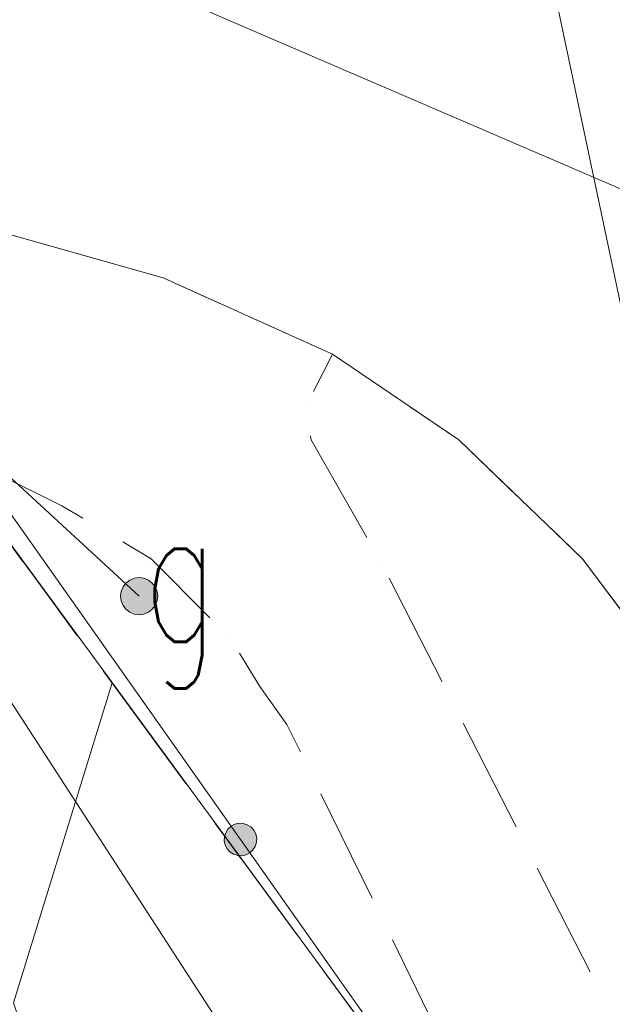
# Model space of a CAD drawing. Header units: millimetres. Extents: x -367306 to 168495, y -187323 to 82034.
# Tile 139 of 170: x 65517 to 71891, y 41931 to 52512. Entities that reach past the tile are written whole.
import ezdxf

# ---------------------------------------------------------------- set-up
doc = ezdxf.new("R2010")
doc.units = ezdxf.units.MM
doc.header["$MEASUREMENT"] = 0
for name, pattern in [('L_0_03', [1000, 500, -500]), ('L_0_05', [1750, 1250, -500]), ('L_0_06', [2000, 1500, -500])]:
    doc.linetypes.add(name, pattern=pattern)
for name, color, linetype, lineweight in [('Nowe_EGDE_Nr_pióra__9', 7, 'Continuous', 13), ('Nowe_EGKK_Nr_pióra__9', 7, 'Continuous', 13), ('Nowe_EGUG_Nr_pióra__9', 7, 'Continuous', 13), ('Nowe_OTKC_Nr_pióra__8', 7, 'Continuous', 13), ('Nowe_OTKC_Nr_pióra__9', 7, 'Continuous', 13), ('Nowe_OTKJ_Nr_pióra__8', 7, 'Continuous', 13), ('Nowe_OTKJ_Nr_pióra__9', 7, 'Continuous', 13), ('Nowe_OTKK_Nr_pióra__8', 7, 'Continuous', 13), ('Nowe_OTKK_Nr_pióra__9', 7, 'Continuous', 13), ('Nowe_OTOO_Nr_pióra__7', 7, 'Continuous', 13), ('Nowe_OTOO_Nr_pióra__8', 7, 'Continuous', 13), ('Nowe_OTOO_Nr_pióra__9', 7, 'Continuous', 13), ('Nowe_SUEP_Nr_pióra__9', 7, 'Continuous', 13), ('Nowe_SUGP_Nr_pióra__8', 7, 'Continuous', 13), ('Nowe_SUGP_Nr_pióra__9', 7, 'Continuous', 13), ('Nowe_SUGW_Nr_pióra__52', 7, 'Continuous', 15), ('Nowe_SUGW_Nr_pióra__8', 7, 'Continuous', 13), ('Nowe_SUGW_Nr_pióra__9', 7, 'Continuous', 13), ('Nowe_SUGW_O_Nr_pióra__8', 7, 'Continuous', 13), ('Nowe_SUKP_Nr_pióra__9', 7, 'Continuous', 13), ('Nowe_SUTP_Nr_pióra__9', 7, 'Continuous', 13)]:
    doc.layers.add(name, color=color, linetype=linetype, lineweight=lineweight)
doc.styles.add('STYL_AUTOMATYCZNY_3', font='Simplex.shx')

msp = doc.modelspace()

# ---------------------------------------------------------------- hatches: boundary and pattern name
at = {"layer": 'Nowe_OTOO_Nr_pióra__7', "linetype": 'Continuous', "lineweight": 13}
msp.add_hatch(color=7, dxfattribs=at).paths.add_polyline_path([(67790.7, 43844.9), (67757.1, 43813.9), (67732.7, 43775.3), (67719.2, 43731.7), (67717.3, 43686), (67727.4, 43641.5), (67748.7, 43601), (67779.7, 43567.5), (67818.3, 43543.1), (67861.9, 43529.5), (67907.6, 43527.7), (67952.1, 43537.8), (67992.6, 43559), (68026.1, 43590), (68050.5, 43628.6), (68064.1, 43672.3), (68065.9, 43717.9), (68055.8, 43762.5), (68034.6, 43802.9), (68003.6, 43836.5), (67965, 43860.9), (67921.3, 43874.4), (67875.7, 43876.3), (67831.1, 43866.2)])
msp.add_hatch(color=7, dxfattribs=at).paths.add_polyline_path([(67790.7, 43844.9), (67757.1, 43813.9), (67732.7, 43775.3), (67719.2, 43731.7), (67717.3, 43686), (67727.4, 43641.5), (67748.7, 43601), (67779.7, 43567.5), (67818.3, 43543.1), (67861.9, 43529.5), (67907.6, 43527.7), (67952.1, 43537.8), (67992.6, 43559), (68026.1, 43590), (68050.5, 43628.6), (68064.1, 43672.3), (68065.9, 43717.9), (68055.8, 43762.5), (68034.6, 43802.9), (68003.6, 43836.5), (67965, 43860.9), (67921.3, 43874.4), (67875.7, 43876.3), (67831.1, 43866.2)])
at = {"layer": 'Nowe_SUGW_Nr_pióra__52', "linetype": 'Continuous', "lineweight": 15}
msp.add_hatch(color=7, dxfattribs=at).paths.add_polyline_path([(66601.6, 46317), (66608.4, 46265.2), (66628.4, 46217), (66660.2, 46175.6), (66701.6, 46143.8), (66749.9, 46123.8), (66801.6, 46117), (66853.4, 46123.8), (66901.6, 46143.8), (66943, 46175.6), (66974.8, 46217), (66994.8, 46265.2), (67001.6, 46317), (66994.8, 46368.7), (66974.8, 46417), (66943, 46458.4), (66901.6, 46490.2), (66853.4, 46510.2), (66801.6, 46517), (66749.9, 46510.2), (66701.6, 46490.2), (66660.2, 46458.4), (66628.4, 46417), (66608.4, 46368.7)])

# ---------------------------------------------------------------- linework, layer by layer
at = {"layer": 'Nowe_EGDE_Nr_pióra__9', "color": 7, "linetype": 'Continuous', "lineweight": 13, "flags": 128}
msp.add_lwpolyline([(44331.6, -27593), (59791.6, 2597), (76491.6, -4103), (75171.6, 3647), (70471.6, 39997), (65251.6, 47097), (50221.6, 10987), (-7768.4, 34407), (-12278.4, 26477), (-17648.4, 3857), (15671.6, -9583)], close=True, dxfattribs=at)
msp.add_lwpolyline([(65251.6, 47097), (70471.6, 39997)], dxfattribs=at)
at = {"layer": 'Nowe_EGKK_Nr_pióra__9', "color": 7, "linetype": 'L_0_06', "lineweight": 13, "flags": 128}
msp.add_lwpolyline([(75171.6, 3647), (70471.6, 39997), (65251.6, 47097), (50221.6, 10987), (48471.6, 5557), (35521.6, -17603), (33560.7, -20824.5), (44331.6, -27593), (52047.3, -12525.9), (69441.6, -2313), (77721.6, -12313), (76491.6, -4103)], close=True, dxfattribs=at)
at = {"layer": 'Nowe_EGUG_Nr_pióra__9', "color": 7, "linetype": 'L_0_03', "lineweight": 13, "flags": 128}
msp.add_lwpolyline([(75171.6, 3647), (70471.6, 39997), (65251.6, 47097), (50221.6, 10987), (48471.6, 5557), (35521.6, -17603), (33560.7, -20824.5), (44331.6, -27593), (52047.3, -12525.9), (69441.6, -2313), (77721.6, -12313), (76491.6, -4103)], close=True, dxfattribs=at)
msp.add_lwpolyline([(65251.6, 47097), (70471.6, 39997)], dxfattribs=at)
at = {"layer": 'Nowe_OTKC_Nr_pióra__8', "color": 7, "linetype": 'Continuous', "lineweight": 13}
for p, q in [((67061.6, 49737), (67061.7, 49737)), ((68881.6, 48917), (68881.7, 48917)), ((68601.6, 48367), (68601.7, 48367)), ((68651.6, 47997), (68651.7, 47997)), ((65971.6, 47287), (65971.7, 47287)), ((66931.6, 46717), (66931.7, 46717)), ((69431.6, 46627), (69431.7, 46627)), ((67781.6, 45867), (67781.7, 45867)), ((68101.6, 45347), (68101.7, 45347)), ((68391.6, 44937), (68391.7, 44937))]:
    msp.add_line(p, q, dxfattribs=at)
at = {"layer": 'Nowe_OTKC_Nr_pióra__9', "color": 7, "linetype": 'L_0_05', "lineweight": 13, "flags": 128}
msp.add_lwpolyline([(33461.6, 51807), (41031.6, 52197), (46301.6, 52177), (52141.6, 51957), (55391.6, 51677), (57841.6, 51437), (60391.6, 51097), (62981.6, 50677), (65321.6, 50227), (67061.6, 49737), (68881.6, 48917), (68601.6, 48367), (68651.6, 47997), (69431.6, 46627), (71991.6, 41617), (72201.6, 41037), (73451.6, 35607), (73831.6, 32457), (74101.6, 32117), (74471.6, 31977), (76431.6, 32237), (76931.6, 28187), (76231.6, 28057), (75461.6, 27667), (74881.6, 27167), (74611.6, 26527), (75881.6, 16457), (76941.6, 7897), (77231.6, 7427), (77721.6, 7167), (78451.6, 6997), (78251.6, 2937), (77991.6, 1957), (77531.6, 1027), (75411.6, 1377), (76021.6, 2427), (74231.6, 16347), (72971.6, 26287), (71791.6, 35367), (70711.6, 40207), (68391.6, 44937), (68101.6, 45347), (67781.6, 45867), (66931.6, 46717), (65971.6, 47287), (63571.6, 48477), (62331.6, 48997), (61081.6, 49307), (59091.6, 49627), (56651.6, 49907), (56631.6, 49617), (55707.2, 49702), (55651.6, 50117), (52771.6, 50347), (46271.6, 50687), (40931.6, 50687)], dxfattribs=at)
at = {"layer": 'Nowe_OTKJ_Nr_pióra__8', "color": 7, "linetype": 'Continuous', "lineweight": 13}
for p, q in [((67061.6, 49737), (67061.7, 49737)), ((68881.6, 48917), (68881.7, 48917)), ((70241.6, 47997), (70241.7, 47997)), ((71571.6, 46717), (71571.7, 46717))]:
    msp.add_line(p, q, dxfattribs=at)
at = {"layer": 'Nowe_OTKJ_Nr_pióra__9', "color": 7, "linetype": 'L_0_06', "lineweight": 13, "flags": 128}
msp.add_lwpolyline([(-59229.9, 19469.7), (-44819.2, 27191.1), (-30634, 34559.6), (-24257.2, 37455), (-18281, 40190.7), (-13554.2, 41959.5), (-5076.3, 44551.6), (7270.2, 48067.6), (16773.8, 50269), (23239.5, 51190.7), (32222.6, 51752.2), (41031.6, 52197), (46301.6, 52177), (52141.6, 51957), (55391.6, 51677), (57841.6, 51437), (60391.6, 51097), (62981.6, 50677), (65321.6, 50227), (67061.6, 49737), (68881.6, 48917), (70241.6, 47997), (71571.6, 46717), (72751.6, 45147), (73551.6, 43807), (74461.6, 42007), (75151.6, 40047), (75448.6, 38664.6), (83358.5, 36552.2), (83731.6, 38027), (84411.6, 39397), (85301.6, 40597), (86741.6, 42017), (88101.6, 42727), (89591.6, 42997), (91121.6, 42927), (92551.6, 42547), (93881.6, 41847), (94981.6, 40827), (95821.6, 39547), (96561.6, 37677), (96991.6, 36157), (97101.6, 34757)], dxfattribs=at)
at = {"layer": 'Nowe_OTKK_Nr_pióra__8', "color": 7, "linetype": 'Continuous', "lineweight": 13}
for p, q in [((67061.6, 49737), (67061.7, 49737)), ((68881.6, 48917), (68881.7, 48917)), ((70241.6, 47997), (70241.7, 47997)), ((71571.6, 46717), (71571.7, 46717))]:
    msp.add_line(p, q, dxfattribs=at)
at = {"layer": 'Nowe_OTKK_Nr_pióra__9', "color": 7, "linetype": 'Continuous', "lineweight": 13, "flags": 128}
msp.add_lwpolyline([(7270.2, 48067.6), (16773.8, 50269), (23239.5, 51190.7), (32222.6, 51752.2), (33461.6, 51807), (41031.6, 52197), (46301.6, 52177), (52141.6, 51957), (55391.6, 51677), (57841.6, 51437), (60391.6, 51097), (62981.6, 50677), (65321.6, 50227), (67061.6, 49737), (68881.6, 48917), (70241.6, 47997), (71571.6, 46717), (72751.6, 45147)], dxfattribs=at)
at = {"layer": 'Nowe_OTOO_Nr_pióra__8', "color": 7, "linetype": 'Continuous', "lineweight": 13}
for p, q in [((67757.1, 43813.9), (67757.2, 43813.9)), ((67757.1, 43813.9), (67757.2, 43813.9)), ((67790.7, 43844.9), (67790.7, 43844.9)), ((67790.7, 43844.9), (67790.7, 43844.9)), ((67831.1, 43866.2), (67831.2, 43866.2)), ((67831.1, 43866.2), (67831.2, 43866.2)), ((67875.7, 43876.3), (67875.7, 43876.3)), ((67875.7, 43876.3), (67875.7, 43876.3)), ((67921.3, 43874.4), (67921.4, 43874.4)), ((67921.3, 43874.4), (67921.4, 43874.4)), ((67965, 43860.9), (67965, 43860.9)), ((67965, 43860.9), (67965, 43860.9)), ((68003.6, 43836.5), (68003.6, 43836.5)), ((68003.6, 43836.5), (68003.6, 43836.5)), ((67719.2, 43731.7), (67719.2, 43731.7)), ((67719.2, 43731.7), (67719.2, 43731.7)), ((67732.7, 43775.3), (67732.8, 43775.3)), ((67732.7, 43775.3), (67732.8, 43775.3)), ((68034.6, 43802.9), (68034.6, 43802.9)), ((68034.6, 43802.9), (68034.6, 43802.9)), ((68055.8, 43762.5), (68055.9, 43762.5)), ((68055.8, 43762.5), (68055.9, 43762.5)), ((68065.9, 43717.9), (68065.9, 43717.9)), ((68065.9, 43717.9), (68065.9, 43717.9)), ((67717.3, 43686), (67717.4, 43686)), ((67717.3, 43686), (67717.4, 43686)), ((67727.4, 43641.5), (67727.5, 43641.5)), ((67727.4, 43641.5), (67727.5, 43641.5)), ((67748.7, 43601), (67748.7, 43601)), ((67748.7, 43601), (67748.7, 43601)), ((68050.5, 43628.6), (68050.6, 43628.6)), ((68050.5, 43628.6), (68050.6, 43628.6)), ((68064.1, 43672.3), (68064.1, 43672.3)), ((68064.1, 43672.3), (68064.1, 43672.3)), ((67779.7, 43567.5), (67779.7, 43567.5)), ((67779.7, 43567.5), (67779.7, 43567.5)), ((67818.3, 43543.1), (67818.3, 43543.1)), ((67818.3, 43543.1), (67818.3, 43543.1)), ((67861.9, 43529.5), (67862, 43529.5)), ((67861.9, 43529.5), (67862, 43529.5)), ((67907.6, 43527.7), (67907.6, 43527.7)), ((67907.6, 43527.7), (67907.6, 43527.7)), ((67952.1, 43537.8), (67952.2, 43537.8)), ((67952.1, 43537.8), (67952.2, 43537.8)), ((67992.6, 43559), (67992.6, 43559)), ((67992.6, 43559), (67992.6, 43559)), ((68026.1, 43590), (68026.2, 43590)), ((68026.1, 43590), (68026.2, 43590))]:
    msp.add_line(p, q, dxfattribs=at)
at = {"layer": 'Nowe_OTOO_Nr_pióra__9', "color": 7, "linetype": 'Continuous', "lineweight": 13, "flags": 128}
msp.add_lwpolyline([(56631.6, 49617), (59071.6, 49337), (61051.6, 48977), (62261.6, 48677), (63451.6, 48217), (65381.6, 47257), (70401.6, 40147), (71341.6, 33857), (73911.6, 15467), (75551.6, 3777), (72201.6, 3027), (67061.6, 5167), (61821.6, 7287), (60641.6, 7087), (59141.6, 3457), (58801.6, 2267)], dxfattribs=at)
msp.add_lwpolyline([(67790.7, 43844.9), (67757.1, 43813.9), (67732.7, 43775.3), (67719.2, 43731.7), (67717.3, 43686), (67727.4, 43641.5), (67748.7, 43601), (67779.7, 43567.5), (67818.3, 43543.1), (67861.9, 43529.5), (67907.6, 43527.7), (67952.1, 43537.8), (67992.6, 43559), (68026.1, 43590), (68050.5, 43628.6), (68064.1, 43672.3), (68065.9, 43717.9), (68055.8, 43762.5), (68034.6, 43802.9), (68003.6, 43836.5), (67965, 43860.9), (67921.3, 43874.4), (67875.7, 43876.3), (67831.1, 43866.2)], close=True, dxfattribs=at)
msp.add_lwpolyline([(67790.7, 43844.9), (67757.1, 43813.9), (67732.7, 43775.3), (67719.2, 43731.7), (67717.3, 43686), (67727.4, 43641.5), (67748.7, 43601), (67779.7, 43567.5), (67818.3, 43543.1), (67861.9, 43529.5), (67907.6, 43527.7), (67952.1, 43537.8), (67992.6, 43559), (68026.1, 43590), (68050.5, 43628.6), (68064.1, 43672.3), (68065.9, 43717.9), (68055.8, 43762.5), (68034.6, 43802.9), (68003.6, 43836.5), (67965, 43860.9), (67921.3, 43874.4), (67875.7, 43876.3), (67831.1, 43866.2)], close=True, dxfattribs=at)
at = {"layer": 'Nowe_SUEP_Nr_pióra__9', "color": 7, "linetype": 'Continuous', "lineweight": 13, "flags": 128}
msp.add_lwpolyline([(62920.2, 48206.4), (62831.6, 47947), (64461.6, 46657), (69081.6, 39547), (69851.6, 3557), (70051.6, -5533), (64801.6, -60783), (61861.6, -74133), (55161.6, -100453), (52561.6, -111263), (44341.6, -132743), (40451.6, -140733), (22601.6, -168733), (12586.7, -181399.8)], dxfattribs=at)
msp.add_lwpolyline([(62920.2, 48206.4), (62831.6, 47947), (64461.6, 46657), (69081.6, 39547), (69851.6, 3557), (70051.6, -5533), (64801.6, -60783), (61861.6, -74133), (55161.6, -100453), (52561.6, -111263), (44341.6, -132743), (40451.6, -140733), (22601.6, -168733), (12586.7, -181399.8)], dxfattribs=at)
at = {"layer": 'Nowe_SUGP_Nr_pióra__8', "color": 7, "linetype": 'Continuous', "lineweight": 13}
for p, q in [((66801.6, 46317), (66801.7, 46317)), ((66511.6, 45387), (66511.7, 45387))]:
    msp.add_line(p, q, dxfattribs=at)
at = {"layer": 'Nowe_SUGP_Nr_pióra__9', "color": 7, "linetype": 'Continuous', "lineweight": 13, "flags": 128}
for points in [[(64331.6, 47537), (64681.6, 48267), (66801.6, 46317)], [(66511.6, 45387), (65451.6, 41947), (70441.6, 26607), (70591.6, 7417), (70271.6, -4513), (71051.6, -23613), (70711.6, -28373), (68611.6, -31223), (63031.6, -57593), (61161.6, -63813), (37631.6, -131683), (30361.6, -143053), (18781.6, -160973), (25371.6, -165403), (32631.6, -170383), (34091.6, -171413), (25221.5, -183584.5)]]:
    msp.add_lwpolyline(points, dxfattribs=at)
at = {"layer": 'Nowe_SUGW_Nr_pióra__8', "color": 7, "linetype": 'Continuous', "lineweight": 13}
for p, q in [((66660.2, 46458.4), (66660.2, 46458.4)), ((66701.6, 46490.2), (66701.7, 46490.2)), ((66749.9, 46510.2), (66749.9, 46510.2)), ((66801.6, 46517), (66801.7, 46517)), ((66853.4, 46510.2), (66853.4, 46510.2)), ((66901.6, 46490.2), (66901.7, 46490.2)), ((66943, 46458.4), (66943.1, 46458.4)), ((66608.4, 46368.7), (66608.5, 46368.7)), ((66628.4, 46417), (66628.5, 46417)), ((66974.8, 46417), (66974.9, 46417)), ((66994.8, 46368.7), (66994.9, 46368.7)), ((66601.6, 46317), (66601.7, 46317)), ((66608.4, 46265.2), (66608.5, 46265.2)), ((66994.8, 46265.2), (66994.9, 46265.2)), ((67001.6, 46317), (67001.7, 46317)), ((66628.4, 46217), (66628.5, 46217)), ((66660.2, 46175.6), (66660.2, 46175.6)), ((66701.6, 46143.8), (66701.7, 46143.8)), ((66901.6, 46143.8), (66901.7, 46143.8)), ((66943, 46175.6), (66943.1, 46175.6)), ((66974.8, 46217), (66974.9, 46217)), ((66749.9, 46123.8), (66749.9, 46123.8)), ((66801.6, 46117), (66801.7, 46117)), ((66853.4, 46123.8), (66853.4, 46123.8))]:
    msp.add_line(p, q, dxfattribs=at)
at = {"layer": 'Nowe_SUGW_Nr_pióra__9', "color": 7, "linetype": 'Continuous', "lineweight": 13, "flags": 128}
msp.add_lwpolyline([(66601.6, 46317), (66608.4, 46265.2), (66628.4, 46217), (66660.2, 46175.6), (66701.6, 46143.8), (66749.9, 46123.8), (66801.6, 46117), (66853.4, 46123.8), (66901.6, 46143.8), (66943, 46175.6), (66974.8, 46217), (66994.8, 46265.2), (67001.6, 46317), (66994.8, 46368.7), (66974.8, 46417), (66943, 46458.4), (66901.6, 46490.2), (66853.4, 46510.2), (66801.6, 46517), (66749.9, 46510.2), (66701.6, 46490.2), (66660.2, 46458.4), (66628.4, 46417), (66608.4, 46368.7)], close=True, dxfattribs=at)
at = {"layer": 'Nowe_SUKP_Nr_pióra__9', "color": 7, "linetype": 'Continuous', "lineweight": 13, "flags": 128}
msp.add_lwpolyline([(65531.6, -26203), (66211.6, -24223), (76251.6, 977), (77201.6, 5667), (77741.6, 14537), (76051.6, 27837), (73941.6, 41057), (73441.6, 43507), (72401.6, 47457), (70291.6, 57447), (69441.1, 61201.1)], dxfattribs=at)
at = {"layer": 'Nowe_SUTP_Nr_pióra__9', "color": 7, "linetype": 'Continuous', "lineweight": 13, "flags": 128}
msp.add_lwpolyline([(103351.6, 31187), (106551.6, 36817), (102771.6, 37827), (98221.6, 39287), (96941.6, 39707), (88591.6, 43687), (83741.6, 46037), (72161.6, 50617), (65811.6, 53347), (56871.6, 56927), (49201.6, 59457), (36651.6, 62017), (29701.6, 63497), (21491.6, 59017), (11261.6, 57237), (3001.6, 55677), (-768.4, 54827), (-8268.4, 44107), (-12888.4, 39747)], dxfattribs=at)

# ---------------------------------------------------------------- texts
at = {"layer": 'Nowe_SUGW_O_Nr_pióra__8', "color": 7, "linetype": 'Continuous', "lineweight": 13, "insert": (66841.4, 45325.8), "char_height": 1500, "attachment_point": 7, "style": 'STYL_AUTOMATYCZNY_3'}
msp.add_mtext('\\A1;{\\W0.660000x;\\pql;\\FSimplex.shx;g}', dxfattribs=at)

doc.saveas('drawing.dxf')
